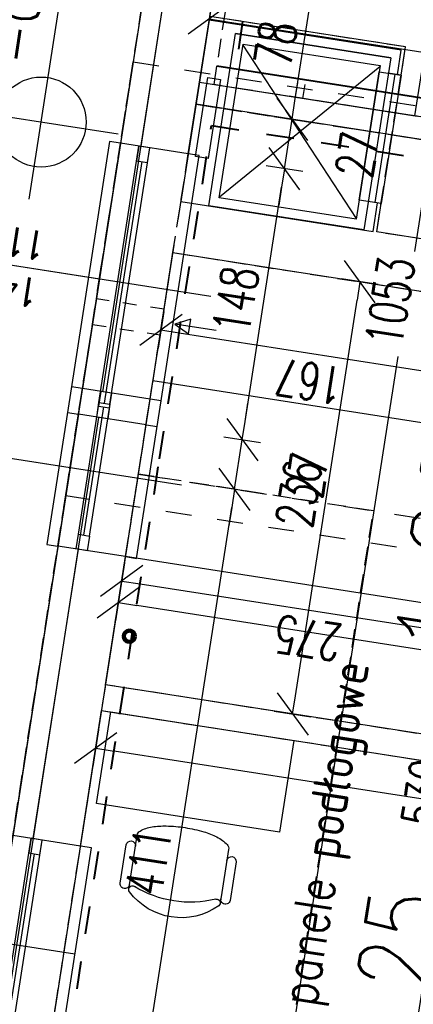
# Model space of a CAD drawing. Extents: x -38969 to 27108, y -24488 to 212598.
# Tile 183 of 256: x -8316 to -8103, y 38552 to 39083. Entities that reach past the tile are written whole.
import ezdxf
from ezdxf import colors
from ezdxf.entities.mleader import LeaderData, LeaderLine
from ezdxf.enums import TextEntityAlignment as Align
from ezdxf.math import Vec2, Vec3

# ---------------------------------------------------------------- set-up
doc = ezdxf.new("R2010")
doc.units = 0
doc.header["$LTSCALE"] = 100
doc.header["$MEASUREMENT"] = 0
for name, pattern in [('0.5_0.5', [1, 0.5, -0.5]), ('0.7_0.7', [1.4, 0.7, -0.7]), ('DASHED22', [0.15, 0.1, -0.05])]:
    doc.linetypes.add(name, pattern=pattern)
doc.layers.get('0').update_dxf_attribs({"linetype": 'CONTINUOUS'})
doc.layers.get('DEFPOINTS').update_dxf_attribs({"linetype": 'CONTINUOUS'})
for name, color, linetype in [('F_0-DIM', 6, 'CONTINUOUS'), ('F_0-MEBLE', 5, 'CONTINUOUS'), ('F_0-MUR istn', 200, 'CONTINUOUS'), ('F_0-MUW', 1, 'CONTINUOUS'), ('F_0-NR POM', 3, 'CONTINUOUS'), ('F_0-POMOCNICZA', 2, 'CONTINUOUS'), ('F_0-POW', 123, 'DASHED22'), ('F_0-STOLARKA', 6, 'CONTINUOUS'), ('F_0-STOLARKA TXT', 6, 'CONTINUOUS'), ('F_0-TXT', 123, 'CONTINUOUS'), ('F_0-WENTYLACJA', 2, 'CONTINUOUS'), ('F_1-DIM100', 6, 'CONTINUOUS'), ('F_1-MUR istn', 200, 'CONTINUOUS'), ('F_1-MUW', 1, 'CONTINUOUS'), ('F_1-NR POM', 3, 'CONTINUOUS'), ('F_1-PLYTKI', 140, 'CONTINUOUS'), ('F_1-POMOCNICZA', 2, 'CONTINUOUS'), ('F_1-POW', 2, 'DASHED22'), ('F_1-POW pos', 2, 'DASHED22'), ('F_1-STOLARKA', 6, 'CONTINUOUS'), ('F_1-STOLARKA TXT', 6, 'CONTINUOUS'), ('F_1-sufity TXT', 123, 'CONTINUOUS'), ('F_1-TXT', 123, 'CONTINUOUS'), ('F_1-WYKONCZENIE ŚCIANY', 140, 'CONTINUOUS'), ('t_1-TXT', 123, 'CONTINUOUS')]:
    doc.layers.add(name, color=color, linetype=linetype)
doc.layers.add('F_0-zw', color=7, linetype='CONTINUOUS', true_color=0x2424ff)
doc.styles.add('ROMANS', font='ROMANS.shx', dxfattribs={"width": 0.8})
doc.styles.get("Standard").update_dxf_attribs({"font": 'romans.shx', "width": 0.7})
doc.styles.add('TXT', font='romans.shx')
doc.linetypes.add('FENCELINE2', pattern='A,0.25,-0.1,[132,ltypeshp.shx,S=0.1,R=0,X=-0.1,Y=0],-0.1,1', length=1.45)
doc.dimstyles.new('DIM100', dxfattribs={"dimscale": 10, "dimtxt": 2, "dimasz": 1, "dimexe": 0, "dimexo": 0, "dimgap": 0.5, "dimtad": 1, "dimdec": 4, "dimrnd": 0.5, "dimdsep": 46, "dimtxsty": 'Standard', "dimblk1": 'TICK1', "dimblk2": 'TICK1', "dimsah": 1, "dimcen": 0, "dimse1": 1, "dimse2": 1, "dimclrd": 6, "dimclre": 6, "dimclrt": 123, "dimadec": 0, "dimazin": 0, "dimtfac": 1, "dimtdec": 4, "dimtmove": 2, "dimatfit": 3, "dimldrblk": 'TICK1', "dimfxl": 1, "dimtolj": 1, "dimarcsym": 0})

# ---------------------------------------------------------------- blocks, each defined once
blk = doc.blocks.new('TICK1')
at = {"color": 0}
for p, q in [((-1, -1), (1, 1)), ((0, -1), (0, 1)), ((0, 0), (-1, 0))]:
    blk.add_line(p, q, dxfattribs=at)
blk = doc.blocks.new('*D1552')
at = {"layer": 'DEFPOINTS', "color": 0}
for p in [(-8251.41, 38837.63), (-8199.5, 38829.55), (-8314.68, 38431.53)]:
    blk.add_point(p, dxfattribs=at)
at = {"layer": 'F_1-DIM100', "color": 6, "lineweight": -2, "transparency": 16777216}
blk.add_line((-8261.23, 38433.33), (-8201.04, 38819.66), dxfattribs=at)
at = {"layer": 'F_1-DIM100', "color": 6, "lineweight": -2, "transparency": 16777216, "xscale": 10, "yscale": 10, "zscale": 10}
for p, rotation in [((-8199.5, 38829.55), 81.14470898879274), ((-8262.77, 38423.44), 261.1447089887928)]:
    blk.add_blockref('TICK1', p, dxfattribs=dict(at, rotation=rotation))
at = {"layer": 'F_1-DIM100', "color": 123, "transparency": 16777216, "insert": (-8245.96, 38628.8), "char_height": 20, "attachment_point": 5, "rotation": 81.1447}
blk.add_mtext('\\A1;411', dxfattribs=at)
blk = doc.blocks.new('*D1553')
at = {"layer": 'DEFPOINTS', "color": 0}
for p in [(-8247.25, 38864.31), (-8195.35, 38856.22), (-8251.41, 38837.63)]:
    blk.add_point(p, dxfattribs=at)
at = {"layer": 'F_1-DIM100', "color": 6, "lineweight": -2, "transparency": 16777216}
for p, q in [((-8193.81, 38866.1), (-8192.27, 38875.99)), ((-8199.5, 38829.55), (-8195.35, 38856.22)), ((-8201.04, 38819.66), (-8202.58, 38809.78))]:
    blk.add_line(p, q, dxfattribs=at)
at = {"layer": 'F_1-DIM100', "color": 6, "lineweight": -2, "transparency": 16777216, "xscale": 10, "yscale": 10, "zscale": 10}
for p, rotation in [((-8195.35, 38856.22), 261.1447089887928), ((-8199.5, 38829.55), 81.14470898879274)]:
    blk.add_blockref('TICK1', p, dxfattribs=dict(at, rotation=rotation))
at = {"layer": 'F_1-DIM100', "color": 123, "transparency": 16777216, "insert": (-8160.37, 38837.11), "char_height": 20, "attachment_point": 5, "rotation": 81.1447}
blk.add_mtext('\\A1;27', dxfattribs=at)
blk = doc.blocks.new('*D1554')
at = {"layer": 'DEFPOINTS', "color": 0}
for p in [(-8224.47, 39010.55), (-8172.56, 39002.46), (-8247.25, 38864.31)]:
    blk.add_point(p, dxfattribs=at)
at = {"layer": 'F_1-DIM100', "color": 6, "lineweight": -2, "transparency": 16777216}
blk.add_line((-8193.81, 38866.1), (-8174.1, 38992.58), dxfattribs=at)
at = {"layer": 'F_1-DIM100', "color": 6, "lineweight": -2, "transparency": 16777216, "xscale": 10, "yscale": 10, "zscale": 10}
for p, rotation in [((-8172.56, 39002.46), 81.14470898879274), ((-8195.35, 38856.22), 261.1447089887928)]:
    blk.add_blockref('TICK1', p, dxfattribs=dict(at, rotation=rotation))
at = {"layer": 'F_1-DIM100', "color": 123, "transparency": 16777216, "insert": (-8198.78, 38931.65), "char_height": 20, "attachment_point": 5, "rotation": 81.1447}
blk.add_mtext('\\A1;148', dxfattribs=at)
blk = doc.blocks.new('*D1555')
at = {"layer": 'DEFPOINTS', "color": 0}
for p in [(-8220.31, 39037.22), (-8168.41, 39029.14), (-8224.47, 39010.55)]:
    blk.add_point(p, dxfattribs=at)
at = {"layer": 'F_1-DIM100', "color": 6, "lineweight": -2, "transparency": 16777216}
for p, q in [((-8166.87, 39039.02), (-8165.33, 39048.9)), ((-8172.56, 39002.46), (-8168.41, 39029.14)), ((-8174.1, 38992.58), (-8175.64, 38982.7))]:
    blk.add_line(p, q, dxfattribs=at)
at = {"layer": 'F_1-DIM100', "color": 6, "lineweight": -2, "transparency": 16777216, "xscale": 10, "yscale": 10, "zscale": 10}
for p, rotation in [((-8168.41, 39029.14), 261.1447089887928), ((-8172.56, 39002.46), 81.14470898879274)]:
    blk.add_blockref('TICK1', p, dxfattribs=dict(at, rotation=rotation))
at = {"layer": 'F_1-DIM100', "color": 123, "transparency": 16777216, "insert": (-8133.43, 39010.03), "char_height": 20, "attachment_point": 5, "rotation": 81.1447}
blk.add_mtext('\\A1;27', dxfattribs=at)
blk = doc.blocks.new('*D1556')
at = {"layer": 'DEFPOINTS', "color": 0}
for p in [(-8208.3, 39114.29), (-8156.4, 39106.21), (-8220.31, 39037.22)]:
    blk.add_point(p, dxfattribs=at)
at = {"layer": 'F_1-DIM100', "color": 6, "lineweight": -2, "transparency": 16777216}
blk.add_line((-8166.87, 39039.02), (-8157.94, 39096.33), dxfattribs=at)
at = {"layer": 'F_1-DIM100', "color": 6, "lineweight": -2, "transparency": 16777216, "xscale": 10, "yscale": 10, "zscale": 10}
for p, rotation in [((-8156.4, 39106.21), 81.14470898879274), ((-8168.41, 39029.14), 261.1447089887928)]:
    blk.add_blockref('TICK1', p, dxfattribs=dict(at, rotation=rotation))
at = {"layer": 'F_1-DIM100', "color": 123, "transparency": 16777216, "insert": (-8177.23, 39069.98), "char_height": 20, "attachment_point": 5, "rotation": 81.1447}
blk.add_mtext('\\A1;78', dxfattribs=at)
blk = doc.blocks.new('*D1560')
at = {"layer": 'DEFPOINTS', "color": 0}
for p in [(-8224.47, 39010.55), (-8061.46, 38971.99), (-8074.27, 38889.78)]:
    blk.add_point(p, dxfattribs=at)
at = {"layer": 'F_1-DIM100', "color": 6, "lineweight": -2, "transparency": 16777216}
blk.add_line((-8229.4, 38913.95), (-8084.15, 38891.32), dxfattribs=at)
at = {"layer": 'F_1-DIM100', "color": 6, "lineweight": -2, "transparency": 16777216, "xscale": 10, "yscale": 10, "zscale": 10}
for p, rotation in [((-8239.28, 38915.49), 171.1447089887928), ((-8074.27, 38889.78), 351.1447089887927)]:
    blk.add_blockref('TICK1', p, dxfattribs=dict(at, rotation=rotation))
at = {"layer": 'F_1-DIM100', "color": 123, "transparency": 16777216, "insert": (-8159.08, 38887.82), "char_height": 20, "attachment_point": 5, "rotation": 171.1447}
blk.add_mtext('\\A1;167', dxfattribs=at)
blk = doc.blocks.new('*D1562')
at = {"layer": 'DEFPOINTS', "color": 0}
for p in [(-8126.89, 39467.98), (-8025.37, 39452.16), (-8314.68, 38431.53)]:
    blk.add_point(p, dxfattribs=at)
at = {"layer": 'F_1-DIM100', "color": 6, "lineweight": -2, "transparency": 16777216}
for p, q in [((-8026.91, 39442.28), (-8102.39, 38957.79)), ((-8185.93, 38421.59), (-8111.22, 38901.14))]:
    blk.add_line(p, q, dxfattribs=at)
at = {"layer": 'F_1-DIM100', "color": 6, "lineweight": -2, "transparency": 16777216, "xscale": 10, "yscale": 10, "zscale": 10}
for p, rotation in [((-8025.37, 39452.16), 81.14470898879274), ((-8187.47, 38411.71), 261.1447089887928)]:
    blk.add_blockref('TICK1', p, dxfattribs=dict(at, rotation=rotation))
at = {"layer": 'F_1-DIM100', "color": 123, "transparency": 16777216, "insert": (-8115.45, 38930.81), "char_height": 20, "attachment_point": 5, "rotation": 81.1447}
blk.add_mtext('\\A1;1053', dxfattribs=at)
blk = doc.blocks.new('*D1563')
at = {"layer": 'DEFPOINTS', "color": 0}
for p in [(-8068.08, 38929.51), (-8149.67, 38405.82), (-8122.88, 38401.65)]:
    blk.add_point(p, dxfattribs=at)
at = {"layer": 'F_1-DIM100', "color": 6, "lineweight": -2, "transparency": 16777216}
blk.add_line((-8042.83, 38915.45), (-8121.34, 38411.53), dxfattribs=at)
at = {"layer": 'F_1-DIM100', "color": 6, "lineweight": -2, "transparency": 16777216, "xscale": 10, "yscale": 10, "zscale": 10}
for p, rotation in [((-8041.29, 38925.33), 81.14470898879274), ((-8122.88, 38401.65), 261.1447089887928)]:
    blk.add_blockref('TICK1', p, dxfattribs=dict(at, rotation=rotation))
at = {"layer": 'F_1-DIM100', "color": 123, "transparency": 16777216, "insert": (-8096.91, 38665.8), "char_height": 20, "attachment_point": 5, "rotation": 81.1447}
blk.add_mtext('\\A1;530', dxfattribs=at)
blk = doc.blocks.new('*D1565')
at = {"layer": 'DEFPOINTS', "color": 0}
for p in [(-8251.41, 38837.63), (-7988.66, 38737.7), (-7994.93, 38697.48)]:
    blk.add_point(p, dxfattribs=at)
at = {"layer": 'F_1-DIM100', "color": 6, "lineweight": -2, "transparency": 16777216}
blk.add_line((-8250.5, 38778.49), (-7998.54, 38739.24), dxfattribs=at)
at = {"layer": 'F_1-DIM100', "color": 6, "lineweight": -2, "transparency": 16777216, "xscale": 10, "yscale": 10, "zscale": 10}
for p, rotation in [((-8260.38, 38780.03), 171.1447089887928), ((-7988.66, 38737.7), 351.1447089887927)]:
    blk.add_blockref('TICK1', p, dxfattribs=dict(at, rotation=rotation))
at = {"layer": 'F_1-DIM100', "color": 123, "transparency": 16777216, "insert": (-8159.89, 38749.19), "char_height": 20, "attachment_point": 5, "rotation": 171.1447}
blk.add_mtext('\\A1;275', dxfattribs=at)
blk = doc.blocks.new('*D1567')
at = {"layer": 'DEFPOINTS', "color": 0}
for p in [(-8208.3, 39114.29), (-7908.54, 39063.54), (-7912.75, 39036.53)]:
    blk.add_point(p, dxfattribs=at)
at = {"layer": 'F_1-DIM100', "color": 6, "lineweight": -2, "transparency": 16777216}
blk.add_line((-8203.25, 39081.79), (-7922.63, 39038.07), dxfattribs=at)
at = {"layer": 'F_1-DIM100', "color": 6, "lineweight": -2, "transparency": 16777216, "xscale": 10, "yscale": 10, "zscale": 10}
for p, rotation in [((-8213.13, 39083.33), 171.1447089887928), ((-7912.75, 39036.53), 351.1447089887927)]:
    blk.add_blockref('TICK1', p, dxfattribs=dict(at, rotation=rotation))
at = {"layer": 'F_1-DIM100', "color": 123, "transparency": 16777216, "insert": (-8065.25, 39045.11), "char_height": 20, "attachment_point": 5, "rotation": 171.1447}
blk.add_mtext('\\A1;304', dxfattribs=at)
blk = doc.blocks.new('*D1745')
at = {"layer": 'DEFPOINTS', "color": 0}
for p in [(-8271.27, 38710.17), (-8274.43, 38689.85), (-7880.97, 38649.36)]:
    blk.add_point(p, dxfattribs=at)
at = {"layer": 'F_0-DIM', "color": 6, "lineweight": -2, "transparency": 16777216}
blk.add_line((-7894.02, 38630.58), (-8264.55, 38688.31), dxfattribs=at)
at = {"layer": 'F_0-DIM', "color": 6, "lineweight": -2, "transparency": 16777216, "xscale": 10, "yscale": 10, "zscale": 10}
for p, rotation in [((-8274.43, 38689.85), 171.1447089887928), ((-7884.14, 38629.04), 351.1447089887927)]:
    blk.add_blockref('TICK1', p, dxfattribs=dict(at, rotation=rotation))
at = {"layer": 'F_0-DIM', "color": 123, "transparency": 16777216, "insert": (-8081.6, 38644.62), "char_height": 20, "attachment_point": 5, "rotation": 171.1447}
blk.add_mtext('\\A1;395', dxfattribs=at)
blk = doc.blocks.new('*D1746')
at = {"layer": 'DEFPOINTS', "color": 0}
for p in [(-8232.78, 38957.19), (-7842.49, 38896.38), (-8262.19, 38768.41)]:
    blk.add_point(p, dxfattribs=at)
at = {"layer": 'F_0-DIM', "color": 6, "lineweight": -2, "transparency": 16777216}
blk.add_line((-7881.78, 38709.14), (-8252.31, 38766.87), dxfattribs=at)
at = {"layer": 'F_0-DIM', "color": 6, "lineweight": -2, "transparency": 16777216, "xscale": 10, "yscale": 10, "zscale": 10}
for p, rotation in [((-8262.19, 38768.41), 171.1447089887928), ((-7871.9, 38707.61), 351.1447089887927)]:
    blk.add_blockref('TICK1', p, dxfattribs=dict(at, rotation=rotation))
at = {"layer": 'F_0-DIM', "color": 123, "transparency": 16777216, "insert": (-8069.36, 38723.19), "char_height": 20, "attachment_point": 5, "rotation": 171.1447}
blk.add_mtext('\\A1;395', dxfattribs=at)
blk = doc.blocks.new('*D1747')
at = {"layer": 'DEFPOINTS', "color": 0}
for p in [(-8232.78, 38957.19), (-8131.84, 38941.46), (-8269.11, 38724)]:
    blk.add_point(p, dxfattribs=at)
at = {"layer": 'F_0-DIM', "color": 6, "lineweight": -2, "transparency": 16777216}
blk.add_line((-8166.63, 38718.16), (-8133.38, 38931.58), dxfattribs=at)
at = {"layer": 'F_0-DIM', "color": 6, "lineweight": -2, "transparency": 16777216, "xscale": 10, "yscale": 10, "zscale": 10}
for p, rotation in [((-8131.84, 38941.46), 81.14470898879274), ((-8168.17, 38708.28), 261.1447089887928)]:
    blk.add_blockref('TICK1', p, dxfattribs=dict(at, rotation=rotation))
at = {"layer": 'F_0-DIM', "color": 123, "transparency": 16777216, "insert": (-8164.83, 38827.18), "char_height": 20, "attachment_point": 5, "rotation": 81.1447}
blk.add_mtext('\\A1;236', dxfattribs=at)
blk = doc.blocks.new('OWYS_R6')
at = {"color": 6}
for p, q in [((0, 4.131), (0, -4.16)), ((-4.16, 0), (15.698, 0))]:
    blk.add_line(p, q, dxfattribs=at)
blk.add_circle((0, 0), 2.4, dxfattribs=at)
at = {"style": 'TXT'}
blk.add_attdef('%%P0.00', text='', height=2, dxfattribs=at).set_placement((2.8, 0.4), align=Align.BOTTOM_LEFT)
blk = doc.blocks.new('KRZESR8')
for p, q in [((-4.95, 30), (-25.95, 30)), ((-2.58, 25), (-32, 25)), ((-32, -25), (-2.58, -25)), ((-25.95, -30), (-4.95, -30))]:
    blk.add_line(p, q)
blk.add_lwpolyline([(-32, 25, 0.232303), (-34.44, 23.8, 0.087239), (-37.66, 17.68, 0.04451), (-39.32, 10.25, 0.032957), (-40, 0, 0.032957), (-39.32, -10.25, 0.04451), (-37.66, -17.68, 0.087239), (-34.44, -23.8, 0.232303), (-32, -25, 0.232303)], format="xyb")
for centre, radius, start, end in [((-25.95, 27.5), 2.5, 90, 270), ((-4.95, 27.5), 2.5, 270, 90), ((-2.58, 23), 2, 44.1844, 202.5136), ((-58.07, 0), 58.07, 337.4864, 22.5136), ((-26.24, 0), 35, 315.8156, 44.1844), ((-25.95, -27.5), 2.5, 90, 270), ((-4.95, -27.5), 2.5, 270, 90), ((-2.58, -23), 2, 157.4864, 315.8156)]:
    blk.add_arc(centre, radius, start, end)

msp = doc.modelspace()

# ---------------------------------------------------------------- hatches: boundary and pattern name
at = {"layer": 'F_1-PLYTKI'}
h = msp.add_hatch(dxfattribs=at)
h.set_pattern_fill('ANSI37', color=256, scale=490, angle=45)
h.set_pattern_definition([(171.145, (-8041.6, 39021.526), (-9.429, -60.52), []), (261.145, (-8041.6, 39021.526), (60.52, -9.429), [])])
edge = h.paths.add_edge_path()
edge.add_line((-8126.88873, 39467.97727), (-8130.2754, 39446.23951))
edge.add_line((-8130.2754, 39446.23951), (-8148.06085, 39449.01042))
edge.add_line((-8148.06085, 39449.01042), (-8200.40025, 39113.06312))
edge.add_line((-8200.40025, 39113.06312), (-8208.30489, 39114.29463))
edge.add_line((-8208.30489, 39114.29463), (-8218.46489, 39049.08134))
edge.add_line((-8218.46489, 39049.08134), (-8100.88334, 39030.76254))
edge.add_line((-8100.88334, 39030.76254), (-8094.8797, 39069.29768))
edge.add_arc((-8088.95122, 39068.37404), 6, 81.144709, 171.144709, ccw=False)
edge.add_line((-8088.02758, 39074.30252), (-8040.59973, 39066.91343))
edge.add_arc((-8041.52336, 39060.98495), 6, -8.855291, 81.144709, ccw=False)
edge.add_line((-8035.59488, 39060.06131), (-8041.59852, 39021.52618))
edge.add_line((-8041.59852, 39021.52618), (-8049.60337, 38970.146))
edge.add_line((-8049.60337, 38970.146), (-7926.09333, 38950.90358))
edge.add_line((-7926.09333, 38950.90358), (-7900.64017, 39114.27801))
edge.add_line((-7900.64017, 39114.27801), (-7877.54926, 39262.49005))
edge.add_line((-7877.54926, 39262.49005), (-7852.20241, 39425.18212))
edge.add_line((-7852.20241, 39425.18212), (-8126.88873, 39467.97727))
edge = h.paths.add_edge_path(flags=16)
edge.add_line((-8098.65285, 39091.33543), (-8106.73467, 39039.46122))
edge.add_line((-8106.73467, 39039.46122), (-8121.55588, 39041.77031))
edge.add_line((-8121.55588, 39041.77031), (-8122.32557, 39036.82991))
edge.add_line((-8122.32557, 39036.82991), (-8151.96798, 39041.44809))
edge.add_line((-8151.96798, 39041.44809), (-8151.19829, 39046.38849))
edge.add_line((-8151.19829, 39046.38849), (-8166.01949, 39048.69758))
edge.add_line((-8166.01949, 39048.69758), (-8157.93767, 39100.5718))
edge.add_line((-8157.93767, 39100.5718), (-8148.05687, 39099.03241))
edge.add_line((-8148.05687, 39099.03241), (-8147.67202, 39101.50261))
edge.add_line((-8147.67202, 39101.50261), (-8139.75708, 39100.26949))
edge.add_arc((-8132.14375, 39071.25161), 30, 57.5882447, 104.7011733, ccw=False)
edge.add_line((-8116.06375, 39096.57815), (-8108.14881, 39095.34503))
edge.add_line((-8108.14881, 39095.34503), (-8108.53366, 39092.87483))
edge.add_line((-8108.53366, 39092.87483), (-8098.65285, 39091.33543))
h.paths.add_polyline_path([(-8138.94576, 39092.55261), (-8140.10031, 39085.14201), (-8154.92151, 39087.4511), (-8153.76697, 39094.8617)], flags=0)
h.paths.add_polyline_path([(-8112.30445, 39051.4159), (-8108.45821, 39076.1035), (-8147.14773, 39082.13119), (-8150.99397, 39057.44359)], flags=0)

# ---------------------------------------------------------------- linework, layer by layer
at = {"layer": 'F_0-MEBLE'}
for points in [[(-7976.99807, 38917.33975), (-7987.77383, 38848.17413), (-8243.55701, 38888.02425)], [(-8013.32777, 38684.1528), (-8002.55202, 38753.31842), (-8258.3352, 38793.16854)]]:
    msp.add_lwpolyline(points, dxfattribs=at)
msp.add_lwpolyline([(-8274.02268, 38659.99608), (-8266.32571, 38709.4001), (-8167.51768, 38694.00616), (-8175.21465, 38644.60214)], close=True, dxfattribs=at)
at = {"layer": 'F_0-MUR istn'}
for p, q in [((-8246.24931, 39111.09767), (-8281.65538, 38883.8392)), ((-8213.23095, 39082.67606), (-8228.47095, 38984.85612)), ((-8109.48252, 39066.51243), (-8213.23095, 39082.67606)), ((-8107.19848, 39068.18071), (-8212.92307, 39084.65223)), ((-8109.58454, 39052.86546), (-8107.19848, 39068.18071)), ((-8111.5607, 39053.17334), (-8109.48252, 39066.51243)), ((-8109.58454, 39052.86546), (-8116.5011, 39053.94304)), ((-8228.47095, 38984.85612), (-8124.72252, 38968.69248)), ((-8120.3603, 38983.69984), (-8127.27686, 38984.77742)), ((-8124.72252, 38968.69248), (-8122.33646, 38984.00772)), ((-8122.74636, 38968.3846), (-8120.3603, 38983.69984)), ((-8063.46154, 38959.14823), (-8122.74636, 38968.3846)), ((-8245.09641, 38878.14345), (-8232.78126, 38957.18987)), ((-8232.78126, 38957.18987), (-7948.21413, 38912.85532)), ((-8245.09641, 38878.14345), (-8281.65538, 38883.8392)), ((-8294.89417, 38798.8643), (-8319.2166, 38642.74761)), ((-8258.3352, 38793.16854), (-8294.89417, 38798.8643)), ((-8269.11096, 38724.00292), (-8258.3352, 38793.16854)), ((-7878.81924, 38663.19685), (-8269.11096, 38724.00292)), ((-8282.65763, 38637.05185), (-8271.26611, 38710.1698)), ((-8271.26611, 38710.1698), (-7880.9744, 38649.36373)), ((-8282.65763, 38637.05185), (-8319.2166, 38642.74761))]:
    msp.add_line(p, q, dxfattribs=at)
at = {"layer": 'F_0-MUW', "linetype": 'Continuous'}
for p, q in [((-8235.38043, 39109.40434), (-8270.7865, 38882.14587)), ((-8115.19262, 39062.34172), (-8199.00507, 39075.39941)), ((-8133.75036, 38975.70674), (-8194.91763, 39069.15484)), ((-8115.19262, 39062.34172), (-8129.66292, 38969.46217)), ((-8207.68201, 38987.22503), (-8120.98598, 39057.63655)), ((-8113.04282, 39053.40425), (-8123.81858, 38984.23863)), ((-8284.02529, 38797.17097), (-8308.34771, 38641.05428))]:
    msp.add_line(p, q, dxfattribs=at)
for points in [[(-8115.19262, 39062.34172), (-8129.66292, 38969.46217), (-8213.47537, 38982.51986), (-8199.00507, 39075.39941)], [(-8120.90272, 39058.17102), (-8133.83363, 38975.17227), (-8207.76527, 38986.69056), (-8194.83436, 39069.68931)], [(-8220.58604, 39009.07464), (-8213.95101, 39051.66243), (-8207.11184, 39050.59691), (-8213.74687, 39008.00912)], [(-8132.21726, 38985.54712), (-8121.4415, 39054.71274), (-8109.58454, 39052.86546), (-8120.3603, 38983.69984)]]:
    msp.add_lwpolyline(points, close=True, dxfattribs=at)
at = {"layer": 'F_0-POMOCNICZA', "linetype": '0.7_0.7', "ltscale": 0.15}
for points in [[(-8294.89417, 38798.8643), (-8281.65538, 38883.8392)], [(-8258.3352, 38793.16854), (-8245.09641, 38878.14345)], [(-8300.5146, 38522.43454), (-8282.65763, 38637.05185)]]:
    msp.add_lwpolyline(points, dxfattribs=at)
at = {"layer": 'F_0-POW'}
msp.add_lwpolyline([(-8359.54872, 38383.87058), (-8182.67234, 39519.17483), (-7195.58013, 39365.38935), (-7083.66617, 40083.72372), (-8071.74646, 40237.66314), (-7895.63977, 41368.02699), (-5776.20755, 41037.82694), (-6235.40883, 38090.38344), (-6241.10459, 38053.82447)], close=True, dxfattribs=at)
at = {"layer": 'F_0-POW', "color": 1}
for points in [[(-7595.51992, 39390.25221), (-7669.87266, 38913.00943), (-8061.15245, 38973.96944), (-8063.46154, 38959.14823), (-8122.74636, 38968.3846), (-8107.19848, 39068.18071), (-8212.92307, 39084.65223), (-8155.65761, 39452.21809), (-8130.9556, 39448.36961), (-8127.10712, 39473.07161)], [(-8269.11096, 38724.00292), (-8232.78126, 38957.18987), (-7842.48954, 38896.3838), (-7878.81924, 38663.19685)], [(-8317.29399, 38414.73379), (-8271.26611, 38710.1698), (-7880.9744, 38649.36373), (-7902.0641, 38513.99673), (-8046.32382, 38536.47188), (-8071.262, 38376.40288), (-8213.54556, 38398.57015), (-8210.92859, 38415.36752), (-8232.66636, 38418.75418), (-8235.28333, 38401.95682)]]:
    msp.add_lwpolyline(points, close=True, dxfattribs=at)
at = {"layer": 'F_0-STOLARKA'}
for p, q in [((-8283.78185, 38805.22955), (-8271.77458, 38882.29981)), ((-8277.85337, 38804.30591), (-8265.84609, 38881.37617)), ((-8280.81761, 38804.76773), (-8270.04185, 38873.93335)), ((-8325.96125, 38534.49555), (-8309.33579, 38641.20822)), ((-8320.03277, 38533.57191), (-8303.40731, 38640.28458)), ((-8322.99701, 38534.03373), (-8307.60307, 38632.84176))]:
    msp.add_line(p, q, dxfattribs=at)
for points in [[(-8281.65538, 38883.8392), (-8287.58386, 38884.76284), (-8300.82265, 38799.78794), (-8294.89417, 38798.8643)], [(-8258.3352, 38793.16854), (-8252.40672, 38792.2449), (-8239.16793, 38877.21981), (-8245.09641, 38878.14345)], [(-8300.5146, 38522.43454), (-8294.58612, 38521.5109), (-8276.72914, 38636.12822), (-8282.65763, 38637.05185)]]:
    msp.add_lwpolyline(points, dxfattribs=at)
for points in [[(-8265.84609, 38881.37617), (-8271.77458, 38882.29981), (-8273.00609, 38874.39517), (-8267.07761, 38873.47153)], [(-8279.08488, 38796.40127), (-8285.01337, 38797.3249), (-8283.78185, 38805.22955), (-8277.85337, 38804.30591)], [(-8303.40731, 38640.28458), (-8309.33579, 38641.20822), (-8310.56731, 38633.30358), (-8304.63883, 38632.37994)]]:
    msp.add_lwpolyline(points, close=True, dxfattribs=at)
at = {"layer": 'F_0-STOLARKA TXT', "ltscale": 0.6}
for p, q in [((-8368.94455, 38853.91982), (-8228.23219, 38831.99733)), ((-8368.94455, 38853.91982), (-8288.27477, 38841.35175)), ((-8420.91009, 38599.89142), (-8285.65763, 38578.81956))]:
    msp.add_line(p, q, dxfattribs=at)
at = {"layer": 'F_0-WENTYLACJA', "linetype": '0.5_0.5', "ltscale": 0.15}
msp.add_lwpolyline([(-8237.54411, 38926.61886), (-8274.10308, 38932.31462), (-8276.25823, 38918.4815), (-8239.69926, 38912.78574)], close=True, dxfattribs=at)
at = {"layer": 'F_0-WENTYLACJA', "ltscale": 0.15}
msp.add_lwpolyline([(-8209.5056, 38915.16612), (-8231.68922, 38918.62225), (-8224.40034, 38913.43841), (-8223.16882, 38921.34305), (-8231.68922, 38918.62225)], dxfattribs=at)
at = {"layer": 'F_0-zw', "color": 172, "lineweight": 100, "true_color": 0x0606e5}
msp.add_circle((-8256.2622, 38750.25177), 3, dxfattribs=at)
at = {"layer": 'F_1-MUR istn'}
for p, q in [((-8182.67234, 39519.17483), (-8261.0275, 39016.24196)), ((-8224.46853, 39010.5462), (-8208.30489, 39114.29463)), ((-8041.59852, 39021.52618), (-8218.46489, 39049.08134)), ((-8055.30275, 39011.51649), (-8220.31216, 39037.22437)), ((-8224.46853, 39010.5462), (-8261.0275, 39016.24196)), ((-8283.81053, 38870.00608), (-8359.54872, 38383.87058)), ((-8247.25156, 38864.31032), (-8283.81053, 38870.00608)), ((-8314.67702, 38431.53115), (-8247.25156, 38864.31032))]:
    msp.add_line(p, q, dxfattribs=at)
at = {"layer": 'F_1-MUW', "linetype": 'Continuous'}
for p, q in [((-8173.49679, 39506.61261), (-8250.15861, 39014.54863)), ((-8272.94165, 38868.31275), (-8346.98651, 38393.04613))]:
    msp.add_line(p, q, dxfattribs=at)
at = {"layer": 'F_1-POMOCNICZA', "linetype": '0.7_0.7', "ltscale": 0.2}
for p, q in [((-8220.31216, 39037.22437), (-7956.49473, 38996.12255)), ((-8251.40792, 38837.63215), (-7987.59049, 38796.53033))]:
    msp.add_line(p, q, dxfattribs=at)
at = {"layer": 'F_1-POMOCNICZA'}
msp.add_lwpolyline([(-7972.45554, 40874.97492), (-7895.63977, 41368.02699), (-5776.20755, 41037.82694), (-6235.40883, 38090.38344), (-6241.10459, 38053.82447), (-8359.54872, 38383.87058), (-8182.67234, 39519.17483), (-7195.58013, 39365.38935), (-7083.66617, 40083.72372), (-8071.74646, 40237.66314), (-7995.23857, 40728.73904)], dxfattribs=at)
at = {"layer": 'F_1-POMOCNICZA', "linetype": '0.7_0.7', "ltscale": 0.2}
for points in [[(-8112.09034, 38798.21586), (-8290.66084, 38826.03651), (-8254.17719, 39060.21154), (-8075.6067, 39032.39088)], [(-8283.81053, 38870.00608), (-8261.0275, 39016.24196)], [(-8247.25156, 38864.31032), (-8224.46853, 39010.5462)]]:
    msp.add_lwpolyline(points, dxfattribs=at)
at = {"layer": 'F_1-POW'}
msp.add_lwpolyline([(-8359.54872, 38383.87058), (-8182.67234, 39519.17483), (-7195.58013, 39365.38935), (-7083.66617, 40083.72372), (-8071.74646, 40237.66314), (-7895.63977, 41368.02699), (-5776.20755, 41037.82694), (-6235.40883, 38090.38344), (-6241.10459, 38053.82447)], close=True, dxfattribs=at)
at = {"layer": 'F_1-POW', "color": 1}
msp.add_lwpolyline([(-7961.36706, 38912.88037), (-8020.94161, 38530.4933), (-8047.61978, 38534.64966), (-8052.48561, 38503.41767), (-8170.66866, 38521.83018), (-8124.54707, 38817.86768), (-8251.40792, 38837.63215), (-8220.31216, 39037.22437), (-8055.30275, 39011.51649), (-8068.07973, 38929.50583)], close=True, dxfattribs=at)
at = {"layer": 'F_1-POW pos'}
for points in [[(-7852.20241, 39425.18212), (-7926.09333, 38950.90358), (-8049.60337, 38970.146), (-8041.59852, 39021.52618), (-8210.56025, 39047.84982), (-8144.67418, 39470.74818)], [(-7961.36706, 38912.88037), (-8020.94161, 38530.4933), (-8047.61978, 38534.64966), (-8069.63311, 38393.35418), (-8314.67702, 38431.53115), (-8251.40792, 38837.63215), (-8251.40792, 38837.63215), (-8220.31216, 39037.22437), (-8055.30275, 39011.51649), (-8068.07973, 38929.50583)]]:
    msp.add_lwpolyline(points, close=True, dxfattribs=at)
at = {"layer": 'F_1-STOLARKA'}
for p, q in [((-8272.69821, 38876.37133), (-8251.14669, 39014.70257)), ((-8266.76973, 38875.44769), (-8245.21821, 39013.77893)), ((-8269.73397, 38875.90951), (-8249.41397, 39006.33611))]:
    msp.add_line(p, q, dxfattribs=at)
for points in [[(-8261.0275, 39016.24196), (-8266.95598, 39017.1656), (-8289.73901, 38870.92972), (-8283.81053, 38870.00608)], [(-8247.25156, 38864.31032), (-8241.32308, 38863.38668), (-8218.54005, 39009.62257), (-8224.46853, 39010.5462)]]:
    msp.add_lwpolyline(points, dxfattribs=at)
for points in [[(-8245.21821, 39013.77893), (-8251.14669, 39014.70257), (-8252.37821, 39006.79793), (-8246.44973, 39005.87429)], [(-8268.00125, 38867.54305), (-8273.92973, 38868.46669), (-8272.69821, 38876.37133), (-8266.76973, 38875.44769)]]:
    msp.add_lwpolyline(points, close=True, dxfattribs=at)
at = {"layer": 'F_1-STOLARKA TXT', "ltscale": 0.6}
for q in [(-8212.37643, 38933.7696), (-8272.41901, 38943.12402)]:
    msp.add_line((-8353.08879, 38955.69209), q, dxfattribs=at)
at = {"layer": 'F_1-WYKONCZENIE ŚCIANY', "color": 200, "linetype": '0.5_0.5', "lineweight": 40, "ltscale": 0.3, "true_color": 0xba03fc}
msp.add_lwpolyline([(-7935.97413, 38952.44297), (-7863.62261, 39416.84071), (-8118.54732, 39456.55708), (-8121.93399, 39434.81931), (-8139.71944, 39437.59022), (-8199.14005, 39056.19123)], dxfattribs=at)
at = {"layer": 'F_1-WYKONCZENIE ŚCIANY', "color": 184, "linetype": 'FENCELINE2', "lineweight": 40, "ltscale": 0.3, "true_color": 0x190fa9}
msp.add_lwpolyline([(-7926.5301, 38961.09226), (-8038.18317, 38978.48741), (-8030.17832, 39029.86759), (-8209.02085, 39057.73062)], dxfattribs=at)
at = {"layer": 'F_1-WYKONCZENIE ŚCIANY', "color": 200, "linetype": '0.5_0.5', "lineweight": 40, "ltscale": 0.3, "true_color": 0xba03fc}
msp.add_lwpolyline([(-7972.78725, 38904.53896), (-8029.28302, 38541.91349), (-8055.96119, 38546.06986), (-8077.73687, 38406.29976), (-8303.01918, 38441.39794), (-8239.98773, 38845.97356), (-8239.98773, 38845.97356), (-8211.97075, 39025.80417), (-8066.72295, 39003.17508), (-8079.49992, 38921.16442)], close=True, dxfattribs=at)

# ---------------------------------------------------------------- block references
at = {"layer": 'F_0-MEBLE', "xscale": -1, "rotation": 81.1447089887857}
msp.add_blockref('KRZESR8', (-8232.3242, 38607.44682), dxfattribs=at)
at = {"layer": 'F_0-TXT', "xscale": 10.12499999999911, "yscale": 10.12499999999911, "zscale": 10.12499999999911, "rotation": 81.1976891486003}
msp.add_blockref('OWYS_R6', (-8303.91322, 39027.65931), dxfattribs=at).add_auto_attribs({'%%P0.00': '-0.47'})

# ---------------------------------------------------------------- texts
at = {"layer": 'F_0-NR POM', "color": 3, "style": 'ROMANS', "width": 0.8}
msp.add_text('25', height=40, rotation=81.144709, dxfattribs=at).set_placement((-8094.56102, 38556.03826))
at = {"layer": 'F_1-NR POM', "color": 3, "style": 'ROMANS', "width": 0.8}
msp.add_text('1.22', height=50, rotation=81.144709, dxfattribs=at).set_placement((-8064.61713, 38734.03562))
at = {"layer": 'F_1-sufity TXT', "color": 4, "insert": (-8152.87446, 38610.29891), "char_height": 20, "width": 242.1062337, "attachment_point": 5, "rotation": 81.144709, "style": 'ROMANS'}
msp.add_mtext('{\\C256; istn. panele podłogowe}', dxfattribs=at)
at = {"layer": 'F_1-TXT', "insert": (-8319.37606, 38950.43976), "char_height": 15.36, "width": 57.9988426, "attachment_point": 5, "rotation": 171.144709, "style": 'ROMANS'}
msp.add_mtext('148\\P119', dxfattribs=at)

# ---------------------------------------------------------------- dimensions: what is measured, and where the dimension line sits
at = {"layer": 'F_0-DIM'}
for base, p1, p2, angle, picture, middle in [((-8262.19226, 38768.41151), (-7842.48954, 38896.3838), (-8232.78126, 38957.18987), 171.144709, '*D1746', (-8069.35549, 38723.18727)), ((-8131.84313, 38941.46407), (-8269.11096, 38724.00292), (-8232.78126, 38957.18987), 81.144709, '*D1747', (-8164.82919, 38827.17968)), ((-8274.43244, 38689.84629), (-7880.9744, 38649.36373), (-8271.26611, 38710.1698), 171.144709, '*D1745', (-8081.59567, 38644.62205))]:
    dim = msp.add_linear_dim(base=base, p1=p1, p2=p2, angle=angle, dimstyle='DIM100', dxfattribs=at)
    dim.commit()
    dim.dimension.update_dxf_attribs({"geometry": picture, "text_midpoint": middle})
at = {"layer": 'F_1-DIM100'}
for base, p1, p2, angle, picture, middle in [((-8025.37192, 39452.16131), (-8314.67702, 38431.53115), (-8126.88873, 39467.97727), 81.144709, '*D1562', (-8115.45157, 38930.81381)), ((-7988.65983, 38737.69815), (-8251.40792, 38837.63215), (-7994.92585, 38697.47887), 171.144709, '*D1565', (-8159.88602, 38749.19363))]:
    dim = msp.add_linear_dim(base=base, p1=p1, p2=p2, angle=angle, dimstyle='DIM100', dxfattribs=at)
    dim.commit()
    dim.dimension.update_dxf_attribs({"geometry": picture, "text_midpoint": middle, "dimtype": 160})
for base, p1, p2, angle, picture, middle in [((-8156.40118, 39106.20822), (-8220.31216, 39037.22437), (-8208.30489, 39114.29463), 81.144709, '*D1556', (-8177.22602, 39069.98218)), ((-7912.75282, 39036.53141), (-8208.30489, 39114.29463), (-7908.54424, 39063.54473), 171.144709, '*D1567', (-8065.25011, 39045.10899)), ((-8168.40845, 39029.13796), (-8224.46853, 39010.5462), (-8220.31216, 39037.22437), 81.144709, '*D1555', (-8133.43362, 39010.02614)), ((-8172.56482, 39002.45979), (-8247.25156, 38864.31032), (-8224.46853, 39010.5462), 81.144709, '*D1554', (-8198.77754, 38931.65094)), ((-8074.26826, 38889.78393), (-8224.46853, 39010.5462), (-8061.46033, 38971.99328), 171.144709, '*D1560', (-8159.08205, 38887.81667)), ((-8122.88221, 38401.6502), (-8068.07973, 38929.50583), (-8149.66762, 38405.82327), 81.144709, '*D1563', (-8096.90947, 38665.80057)), ((-8195.34785, 38856.22391), (-8251.40792, 38837.63215), (-8247.25156, 38864.31032), 81.144709, '*D1553', (-8160.37302, 38837.11209)), ((-8199.50421, 38829.54574), (-8314.67702, 38431.53115), (-8251.40792, 38837.63215), 81.144709, '*D1552', (-8245.95997, 38628.80433))]:
    dim = msp.add_linear_dim(base=base, p1=p1, p2=p2, angle=angle, dimstyle='DIM100', dxfattribs=at)
    dim.commit()
    dim.dimension.update_dxf_attribs({"geometry": picture, "text_midpoint": middle})

# ---------------------------------------------------------------- leaders
at = {"layer": 'F_1-TXT'}
ml = msp.add_multileader_mtext('Standard', dxfattribs=at)
ml.set_content('skł. porządkowy', color=256, style='ROMANS')
ml.set_leader_properties()
ml.build(insert=Vec2(0, 0))
ml.multileader.update_dxf_attribs({"arrow_head_size": 6})
ctx = ml.context
ctx.base_point, ctx.char_height, ctx.arrow_head_size, ctx.landing_gap_size, ctx.plane_origin, ctx.plane_x_axis, ctx.plane_y_axis = Vec3(-8102.11473, 39084.89628), 20, 6, 3, Vec3(-7776.5826, 39225.78801), Vec3(0.153939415, 0.988080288), Vec3(-0.988080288, 0.153939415)
notes = []
notes.append((ctx, [(0, (0, 0, 0), (0, 0), (1, 0), 1, [])]))
ctx.mtext.insert, ctx.mtext.text_direction, ctx.mtext.rotation, ctx.mtext.flow_direction = Vec3(-8114.82732, 39089.91305), Vec3(0.153939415, 0.988080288), 1.416242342, 5
at = {"layer": 't_1-TXT', "ltscale": 0.6}
ml = msp.add_multileader_mtext('Standard', dxfattribs=at)
ml.set_content('ppp=297,30', color=256)
ml.set_leader_properties()
ml.build(insert=Vec2(0, 0))
ml.multileader.update_dxf_attribs({"dogleg_length": 0.36, "arrow_head_size": 0.09})
ctx = ml.context
ctx.base_point, ctx.char_height, ctx.arrow_head_size, ctx.landing_gap_size, ctx.plane_origin, ctx.plane_x_axis, ctx.plane_y_axis = Vec3(-32072.77193, 59913.30266), 100, 0.09, 0.045, Vec3(-30900.37988, 64272.54371), Vec3(0.081927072, 0.996638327), Vec3(-0.996638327, 0.081927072)
notes.append((ctx, [(0, (0, 0, 0), (0, 0), (1, 0), 1, [])]))
ctx.mtext.insert, ctx.mtext.text_direction, ctx.mtext.rotation, ctx.mtext.flow_direction = Vec3(-32139.2108, 59918.80931), Vec3(0.081927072, 0.996638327), 1.488777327, 5
ml = msp.add_multileader_mtext('Standard', dxfattribs=at)
ml.set_content('1kond.', color=256)
ml.set_leader_properties()
ml.build(insert=Vec2(0, 0))
ml.multileader.update_dxf_attribs({"dogleg_length": 0.36, "arrow_head_size": 0.09})
ctx = ml.context
ctx.base_point, ctx.char_height, ctx.arrow_head_size, ctx.landing_gap_size, ctx.plane_origin, ctx.plane_x_axis, ctx.plane_y_axis = Vec3(-32578.38797, 60152.18437), 100, 0.09, 0.045, Vec3(-31833.25262, 57759.6945), Vec3(0.085898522, 0.996303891), Vec3(-0.996303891, 0.085898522)
ctx.text_align_type = 2
notes.append((ctx, [(0, (0, 0, 0), (0, 0), (1, 0), 1, [])]))
ctx.mtext.insert, ctx.mtext.text_direction, ctx.mtext.rotation, ctx.mtext.alignment, ctx.mtext.flow_direction = Vec3(-32597.43945, 60513.29581), Vec3(0.085898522, 0.996303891), 1.484791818, 3, 5
for ctx, leaders in notes:
    for number, flags, end, landing, length, lines in leaders:
        leader = LeaderData()
        leader.index, (leader.has_last_leader_line, leader.has_dogleg_vector, leader.attachment_direction) = number, flags
        leader.last_leader_point, leader.dogleg_vector, leader.dogleg_length = Vec3(end), Vec3(landing), length
        for number, points, colour, breaks in lines:
            line = LeaderLine()
            line.index, line.vertices, line.color, line.breaks = number, Vec3.list(points), colors.encode_raw_color(colour), breaks
            leader.lines.append(line)
        ctx.leaders.append(leader)

doc.saveas('drawing.dxf')
